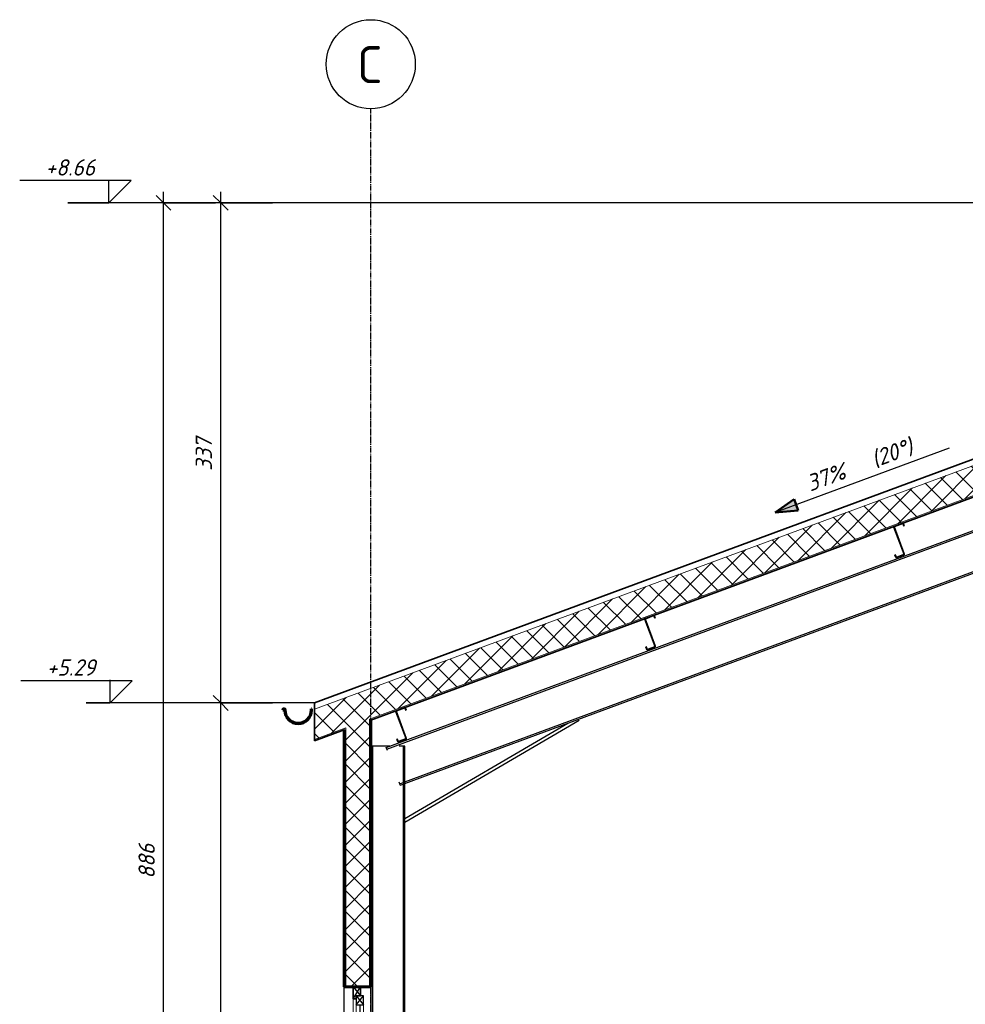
# Model space of a CAD drawing. Header units: millimetres. Extents: x -10352 to 14047, y -2253 to 9892.
# Tile 3 of 8: x -10320 to -3951, y 3263 to 9892. Entities that reach past the tile are written whole.
import ezdxf

# ---------------------------------------------------------------- set-up
doc = ezdxf.new("R2010")
doc.units = ezdxf.units.MM
doc.linetypes.add('Linia osi', pattern=[14, 6, -3, 2, -3])
for name, color, linetype, lineweight in [('A-ANNO-DIMS', 211, 'Continuous', 20), ('A-ANNO-DIMS-50', 211, 'Continuous', 20), ('A-DETL', 90, 'Continuous', 25), ('A-GLAZ', 151, 'Continuous', 25), ('A-GLAZ-SILL', 1, 'Continuous', 25), ('A-ROOF', 132, 'Continuous', 25), ('A-ROOF-MCUT', 132, 'Continuous', 60), ('A-ROOF-PATT', 132, 'Continuous', 35), ('A-WALL', 113, 'Continuous', 25), ('A-WALL-PATT', 111, 'Continuous', 60), ('G-ANNO-DIMS', 111, 'Continuous', 20), ('S-BEAM', 12, 'Continuous', 25), ('S-COLS', 52, 'Continuous', 25), ('S-GRID', 1, 'Continuous', 20), ('S-GRID-IDEN', 1, 'Continuous', 25)]:
    doc.layers.add(name, color=color, linetype=linetype, lineweight=lineweight)
doc.styles.add('GOST Common', font='GOST_Common.ttf', dxfattribs={"height": 250})
doc.styles.add('GOST Common_I', font='GOST_Common Italic.ttf', dxfattribs={"height": 110})
doc.dimstyles.new('Zasieczka', dxfattribs={"dimscale": 304.8, "dimtxt": 110.62865, "dimasz": 0.328084, "dimexe": 0.246063, "dimexo": 0.0625, "dimgap": 0.082021, "dimtad": 1, "dimdec": 0, "dimlfac": 0.1, "dimzin": 0, "dimdsep": 46, "dimtxsty": 'GOST Common_I', "dimblk1": 'OBLIQUE', "dimblk2": 'OBLIQUE', "dimsah": 1, "dimcen": 0.09, "dimdle": 0.246063, "dimadec": 1, "dimazin": 0, "dimtfac": 1, "dimtdec": 4, "dimtix": 1, "dimtmove": 0, "dimatfit": 3, "dimfxl": 1.148294, "dimfxlon": 1, "dimtvp": 1, "dimtfill": 1, "dimtolj": 1, "dimtzin": 0, "dimlwd": 25, "dimlwe": 25, "dimarcsym": 2})
pattern_1 = [(45, (-1913.88, 5171.7), (-70.7107, 70.7107), []), (135, (-1913.88, 5171.7), (-70.7107, -70.7107), [])]
pattern_2 = [(45, (-1913.88, 5171.7), (-125.7236, 125.7236), []), (45, (-1913.88, 5362.2), (-125.7236, 125.7236), [])]

# ---------------------------------------------------------------- blocks, each defined once
blk = doc.blocks.new('1-2 - 240x150-1907403-A')
at = {"layer": 'A-GLAZ'}
for p, q in [((-8073.9, 3380), (-8023.9, 3320)), ((-8073.9, 3300), (-8023.9, 3380)), ((-8073.9, 3300), (-8073.9, 3380)), ((-8073.9, 3380), (-8023.9, 3380)), ((-8073.9, 3380), (-8073.9, 3300)), ((-8023.9, 3380), (-8073.9, 3380)), ((-8053.9, 3320), (-8003.9, 3260)), ((-8053.9, 3260), (-8003.9, 3320)), ((-8003.9, 3320), (-8053.9, 3320)), ((-8053.9, 3320), (-8053.9, 3260)), ((-8003.9, 3320), (-8053.9, 3320)), ((-8053.9, 3320), (-8053.9, 3260)), ((-8053.9, 3300), (-8053.9, 3320)), ((-8053.9, 3320), (-8023.9, 3320)), ((-8023.9, 3380), (-8023.9, 3320)), ((-8023.9, 3320), (-8023.9, 3380)), ((-8003.9, 3260), (-8003.9, 3320)), ((-8003.9, 3260), (-8003.9, 3320)), ((-8053.9, 3300), (-8073.9, 3300)), ((-8073.9, 3300), (-8053.9, 3300)), ((-8053.9, 3260), (-8003.9, 3260)), ((-8053.9, 3260), (-8003.9, 3260)), ((-8028.9, 3260), (-8028.9, 2000)), ((-8053.9, 2000), (-8003.9, 1940)), ((-8053.9, 1940), (-8003.9, 2000)), ((-8053.9, 1940), (-8053.9, 2000)), ((-8053.9, 2000), (-8003.9, 2000)), ((-8003.9, 2000), (-8053.9, 2000)), ((-8053.9, 2000), (-8053.9, 1940)), ((-8003.9, 2000), (-8003.9, 1940)), ((-8003.9, 1940), (-8003.9, 2000)), ((-8073.9, 1940), (-8183.9, 1880)), ((-8073.9, 1960), (-8023.9, 1880)), ((-8053.9, 1960), (-8073.9, 1960)), ((-8073.9, 1960), (-8073.9, 1880)), ((-8073.9, 1960), (-8073.9, 1880)), ((-8053.9, 1960), (-8073.9, 1960)), ((-8073.9, 1880), (-8023.9, 1940)), ((-8053.9, 1940), (-8053.9, 1960)), ((-8003.9, 1940), (-8053.9, 1940)), ((-8053.9, 1940), (-8003.9, 1940)), ((-8023.9, 1940), (-8053.9, 1940)), ((-8023.9, 1880), (-8023.9, 1940)), ((-8023.9, 1880), (-8023.9, 1940)), ((-8183.9, 1880), (-8183.9, 1862)), ((-8183.9, 1862), (-8163.4, 1876.3)), ((-8073.9, 1880), (-8023.9, 1880)), ((-8073.9, 1880), (-8023.9, 1880))]:
    blk.add_line(p, q, dxfattribs=at)
at = {"layer": 'A-GLAZ', "lineweight": 20}
for p, q in [((-8073.9, 1960), (-8073.9, 3300)), ((-8053.9, 3260), (-8053.9, 2000)), ((-8003.9, 3260), (-8003.9, 2000))]:
    blk.add_line(p, q, dxfattribs=at)
at = {"layer": 'A-GLAZ-SILL'}
for p, q in [((-7853.9, 1915), (-8023.9, 1915)), ((-8023.9, 1915), (-8023.9, 1880)), ((-8023.9, 1880), (-7853.9, 1880)), ((-7853.9, 1880), (-7853.9, 1915))]:
    blk.add_line(p, q, dxfattribs=at)
blk = doc.blocks.new('Cienkościenne - Zetowniki - 202 Z 14-1947518-A')
at = {"layer": 'S-BEAM', "lineweight": 20}
h = blk.add_hatch(dxfattribs=at)
h.set_pattern_fill('FP_5', color=256, style=0, pattern_type=2)
h.set_pattern_definition(pattern_2)
h.paths.add_polyline_path([(-7768.1, 5030), (-7717.5, 5049.1), (-7716.3, 5050.2), (-7716.2, 5052.8), (-7783.9, 5235.9), (-7783.8, 5237.4), (-7782.7, 5238.4), (-7726.8, 5259.1), (-7725.3, 5259.1), (-7724.2, 5257.9), (-7718.8, 5243.3), (-7717.5, 5243.8), (-7723.6, 5259.1), (-7725.3, 5260.4), (-7727.3, 5260.4), (-7783.9, 5239.1), (-7785.1, 5238), (-7785.2, 5235.4), (-7717.5, 5052.3), (-7717.5, 5050.8), (-7718.7, 5049.7), (-7768.5, 5031.3), (-7770.1, 5031.3), (-7771.1, 5032.5), (-7777.2, 5049), (-7778.5, 5048.5), (-7771.8, 5031.3), (-7770.1, 5030.1), (-7768.5, 5030)], flags=0)
at = {"layer": 'S-BEAM', "lineweight": 35}
for p, q in [((-7727.3, 5260.4), (-7783.2, 5239.8)), ((-7782.7, 5238.4), (-7726.8, 5259.1)), ((-7724.2, 5257.9), (-7718.8, 5243.3)), ((-7717.5, 5243.8), (-7722.9, 5258.4)), ((-7718.8, 5243.3), (-7717.5, 5243.8)), ((-7785.2, 5235.4), (-7717.5, 5052.3)), ((-7716.2, 5052.8), (-7783.9, 5235.9)), ((-7777.2, 5049), (-7778.5, 5048.5)), ((-7778.5, 5048.5), (-7772.4, 5032)), ((-7771.1, 5032.5), (-7777.2, 5049)), ((-7718.7, 5049.7), (-7768.5, 5031.3)), ((-7768.1, 5030), (-7718.2, 5048.4))]:
    blk.add_line(p, q, dxfattribs=at)
for centre, radius, start, end in [((-7782, 5236.6), 3.4, 110.30447, 200.30447), ((-7782, 5236.6), 2, 110.30447, 200.30447), ((-7726.1, 5257.2), 3.4, 20.30447, 110.30447), ((-7726.1, 5257.2), 2, 20.30447, 110.30447), ((-7719.3, 5051.6), 2, 290.30447, 20.30447), ((-7719.3, 5051.6), 3.4, 290.30447, 20.30447), ((-7769.2, 5033.2), 3.4, 200.30447, 290.30447), ((-7769.2, 5033.2), 2, 200.30447, 290.30447)]:
    blk.add_arc(centre, radius, start, end, dxfattribs=at)
blk = doc.blocks.new('Cienkościenne - Zetowniki - 202 Z 14-1947686-A')
at = {"layer": 'S-BEAM', "lineweight": 20}
h = blk.add_hatch(dxfattribs=at)
h.set_pattern_fill('FP_5', color=256, style=0, pattern_type=2)
h.set_pattern_definition(pattern_2)
h.paths.add_polyline_path([(-6091.1, 5650.5), (-6040.5, 5669.6), (-6039.3, 5670.7), (-6039.2, 5673.3), (-6106.9, 5856.4), (-6106.9, 5857.9), (-6105.7, 5858.9), (-6049.9, 5879.6), (-6048.3, 5879.5), (-6047.2, 5878.1), (-6041.9, 5863.8), (-6040.6, 5864.3), (-6046.6, 5879.6), (-6048.3, 5880.8), (-6050.3, 5880.9), (-6106.9, 5859.6), (-6108.1, 5858.5), (-6108.2, 5855.9), (-6040.5, 5672.8), (-6040.6, 5671.3), (-6041.7, 5670.2), (-6091.6, 5651.8), (-6093.1, 5651.8), (-6094.2, 5652.9), (-6100.3, 5669.5), (-6101.6, 5668.9), (-6095.5, 5652.5), (-6093.1, 5650.5), (-6091.6, 5650.5)], flags=0)
at = {"layer": 'S-BEAM', "lineweight": 35}
for p, q in [((-6108.2, 5855.9), (-6040.5, 5672.8)), ((-6039.2, 5673.3), (-6106.9, 5856.4)), ((-6050.3, 5880.9), (-6106.2, 5860.2)), ((-6105.7, 5858.9), (-6049.9, 5879.6)), ((-6047.3, 5878.4), (-6041.9, 5863.8)), ((-6040.6, 5864.3), (-6046, 5878.9)), ((-6041.9, 5863.8), (-6040.6, 5864.3)), ((-6100.3, 5669.5), (-6101.6, 5669)), ((-6101.6, 5669), (-6095.5, 5652.5)), ((-6094.2, 5652.9), (-6100.3, 5669.5)), ((-6041.7, 5670.2), (-6091.6, 5651.8)), ((-6091.1, 5650.5), (-6041.2, 5668.9))]:
    blk.add_line(p, q, dxfattribs=at)
for centre, radius, start, end in [((-6105.1, 5857), 3.4, 110.30447, 200.30447), ((-6105.1, 5857), 2, 110.30447, 200.30447), ((-6049.2, 5877.7), 3.4, 20.30447, 110.30447), ((-6049.2, 5877.7), 2, 20.30447, 110.30447), ((-6092.3, 5653.6), 3.4, 200.30447, 290.30447), ((-6092.3, 5653.6), 2, 200.30447, 290.30447), ((-6042.4, 5672.1), 2, 290.30447, 20.30447), ((-6042.4, 5672.1), 3.4, 290.30447, 20.30447)]:
    blk.add_arc(centre, radius, start, end, dxfattribs=at)
blk = doc.blocks.new('Cienkościenne - Zetowniki - 202 Z 14-1947687-A')
at = {"layer": 'S-BEAM', "lineweight": 20}
h = blk.add_hatch(dxfattribs=at)
h.set_pattern_fill('FP_5', color=256, style=0, pattern_type=2)
h.set_pattern_definition(pattern_2)
h.paths.add_polyline_path([(-4414.1, 6270.9), (-4363.5, 6290), (-4362.3, 6291.2), (-4362.2, 6293.8), (-4430, 6476.8), (-4429.9, 6478.4), (-4428.8, 6479.4), (-4372.9, 6500.1), (-4371.4, 6500), (-4370.3, 6498.9), (-4364.9, 6484.3), (-4363.6, 6484.8), (-4369, 6499.4), (-4371.4, 6501.3), (-4373.4, 6501.4), (-4430, 6480.1), (-4431.2, 6478.9), (-4431.3, 6476.3), (-4363.5, 6293.3), (-4363.6, 6291.7), (-4364.7, 6290.7), (-4414.6, 6272.2), (-4416.1, 6272.3), (-4417.2, 6273.4), (-4423.3, 6289.9), (-4424.6, 6289.4), (-4418.5, 6272.9), (-4416.1, 6271), (-4414.6, 6270.9)], flags=0)
at = {"layer": 'S-BEAM', "lineweight": 35}
for p, q in [((-4373.4, 6501.4), (-4429.3, 6480.7)), ((-4428.8, 6479.4), (-4372.9, 6500.1)), ((-4370.3, 6498.9), (-4364.9, 6484.3)), ((-4363.6, 6484.8), (-4369, 6499.4)), ((-4431.3, 6476.3), (-4363.5, 6293.3)), ((-4362.2, 6293.8), (-4430, 6476.8)), ((-4364.9, 6484.3), (-4363.6, 6484.8)), ((-4423.3, 6289.9), (-4424.6, 6289.4)), ((-4424.6, 6289.4), (-4418.5, 6272.9)), ((-4417.2, 6273.4), (-4423.3, 6289.9)), ((-4364.7, 6290.7), (-4414.6, 6272.2)), ((-4414.1, 6270.9), (-4364.2, 6289.4))]:
    blk.add_line(p, q, dxfattribs=at)
for centre, radius, start, end in [((-4372.2, 6498.2), 3.4, 20.30447, 110.30447), ((-4372.2, 6498.2), 2, 20.30447, 110.30447), ((-4428.1, 6477.5), 3.4, 110.30447, 200.30447), ((-4428.1, 6477.5), 2, 110.30447, 200.30447), ((-4415.3, 6274.1), 3.4, 200.30447, 290.30447), ((-4415.3, 6274.1), 2, 200.30447, 290.30447), ((-4365.4, 6292.6), 2, 290.30447, 20.30447), ((-4365.4, 6292.6), 3.4, 290.30447, 20.30447)]:
    blk.add_arc(centre, radius, start, end, dxfattribs=at)
blk = doc.blocks.new('Siatka - Oś 6mm-1781598-A')
at = {"layer": 'S-GRID-IDEN'}
blk.add_circle((-7955.2, 9592.1), 300, dxfattribs=at)
blk = doc.blocks.new('DIMBLOCK2-A')
at = {"layer": 'A-ANNO-DIMS-50', "lineweight": 35}
for p, q in [((-9350.6, 8658.7), (-9400.6, 8708.7)), ((-9350.6, 8658.7), (-9300.6, 8608.7)), ((-9350.6, -200), (-9400.6, -150)), ((-9350.6, -200), (-9300.6, -250))]:
    blk.add_line(p, q, dxfattribs=at)
at = {"layer": 'A-ANNO-DIMS-50', "lineweight": 25}
for p, q in [((-9350.6, -200), (-9350.6, 8733.7)), ((-9000.6, 8658.7), (-9425.6, 8658.7)), ((-9350.6, 8658.7), (-9000.6, 8658.7)), ((-9700.6, -200), (-9275.6, -200)), ((-9350.6, -200), (-9700.6, -200))]:
    blk.add_line(p, q, dxfattribs=at)
at = {"layer": 'A-ANNO-DIMS-50', "color": 0, "lineweight": 25, "insert": (-9519.4, 4108.4), "char_height": 110, "width": 290.26, "attachment_point": 1, "rotation": 90, "line_spacing_factor": 1.022761, "style": 'GOST Common_I', "bg_fill": 3, "box_fill_scale": 1.25, "bg_fill_color": 256, "bg_fill_true_color": 13158600, "bg_fill_transparency": 0}
blk.add_mtext('886', dxfattribs=at)
blk = doc.blocks.new('_Oblique')
at = {"color": 0, "linetype": 'ByBlock', "lineweight": -2}
blk.add_line((-0.5, -0.5), (0.5, 0.5), dxfattribs=at)
blk = doc.blocks.new('Rzędne punktów - Etyk_Wymiar punktowy_Rzedna - Wnętrze-1052920-A')
at = {"layer": 'G-ANNO-DIMS', "lineweight": 25}
for p, q in [((-9719.5, 8658.7), (-9719.5, 8958.7)), ((-9569.5, 8808.7), (-10319.5, 8808.7)), ((-9719.5, 8658.7), (-9569.5, 8808.7))]:
    blk.add_line(p, q, dxfattribs=at)
blk = doc.blocks.new('DIMBLOCK5-A')
at = {"layer": 'A-ANNO-DIMS-50', "lineweight": 35}
for p, q in [((-8965.9, 5291.9), (-9015.9, 5341.9)), ((-8965.9, 5291.9), (-8915.9, 5241.9)), ((-8965.9, 0), (-9015.9, 50)), ((-8965.9, 0), (-8915.9, -50))]:
    blk.add_line(p, q, dxfattribs=at)
at = {"layer": 'A-ANNO-DIMS-50', "lineweight": 25}
for p, q in [((-8615.9, 5291.9), (-9040.9, 5291.9)), ((-8965.9, 0), (-8965.9, 5291.9)), ((-8965.9, 5291.9), (-8615.9, 5291.9)), ((-8965.9, 0), (-8537.3, 0)), ((-8537.3, 0), (-9040.9, 0))]:
    blk.add_line(p, q, dxfattribs=at)
at = {"layer": 'A-ANNO-DIMS-50', "color": 0, "lineweight": 25, "insert": (-9134.6, 2525), "char_height": 110, "width": 290.26, "attachment_point": 1, "rotation": 90, "line_spacing_factor": 1.022761, "style": 'GOST Common_I', "bg_fill": 3, "box_fill_scale": 1.25, "bg_fill_color": 256, "bg_fill_true_color": 13158600, "bg_fill_transparency": 0}
blk.add_mtext('529', dxfattribs=at)
blk = doc.blocks.new('DIMBLOCK6-A')
at = {"layer": 'A-ANNO-DIMS-50', "lineweight": 35}
for p, q in [((-8965.9, 8658.7), (-9015.9, 8708.7)), ((-8965.9, 8658.7), (-8915.9, 8608.7)), ((-8965.9, 5291.9), (-9015.9, 5341.9)), ((-8965.9, 5291.9), (-8915.9, 5241.9))]:
    blk.add_line(p, q, dxfattribs=at)
at = {"layer": 'A-ANNO-DIMS-50', "lineweight": 25}
for p, q in [((-8965.9, 5291.9), (-8965.9, 8733.7)), ((-8615.9, 8658.7), (-9040.9, 8658.7)), ((-8965.9, 8658.7), (-8615.9, 8658.7)), ((-8615.9, 5291.9), (-9040.9, 5291.9)), ((-8965.9, 5291.9), (-8615.9, 5291.9))]:
    blk.add_line(p, q, dxfattribs=at)
at = {"layer": 'A-ANNO-DIMS-50', "color": 0, "lineweight": 25, "insert": (-9134.6, 6854.3), "char_height": 110, "width": 290.26, "attachment_point": 1, "rotation": 90, "line_spacing_factor": 1.022761, "style": 'GOST Common_I', "bg_fill": 3, "box_fill_scale": 1.25, "bg_fill_color": 256, "bg_fill_true_color": 13158600, "bg_fill_transparency": 0}
blk.add_mtext('337', dxfattribs=at)

msp = doc.modelspace()

# ---------------------------------------------------------------- hatches: boundary and pattern name
at = {"layer": 'A-ROOF-PATT', "lineweight": 20}
h = msp.add_hatch(dxfattribs=at)
h.set_pattern_fill('FP_1', color=256, style=0, pattern_type=2)
h.set_pattern_definition(pattern_1)
h.paths.add_polyline_path([(-8333.9, 5046.7), (765.5, 8413.4), (9864.8, 5046.7), (9864.8, 5249.3), (765.5, 8616), (-8333.9, 5249.3), (-8333.9, 5124.4)], flags=0)
at = {"layer": 'A-WALL-PATT', "lineweight": 20}
h = msp.add_hatch(dxfattribs=at)
h.set_pattern_fill('FP_1', color=256, style=0, pattern_type=2)
h.set_pattern_definition(pattern_1)
h.paths.add_polyline_path([(-8123.9, 200), (-7963.9, 200), (-7963.9, 1880), (-8123.9, 1880), (-8123.9, 988.7)], flags=0)
h.paths.add_polyline_path([(-7963.9, 3380), (-7963.9, 5183.6), (-8123.9, 5124.4), (-8123.9, 3380)], flags=0)
at = {"layer": 'G-ANNO-DIMS', "lineweight": 50}
msp.add_hatch(color=256, dxfattribs=at).paths.add_polyline_path([(-5231.4, 6574.3), (-5076.8, 6588.7), (-5104.6, 6664.1)], flags=0)

# ---------------------------------------------------------------- linework, layer by layer
at = {"layer": 'A-DETL'}
for p, q in [((-7725.2, 4490), (-6551.5, 5177.1)), ((-7725.2, 4513.2), (-6628.6, 5155.2))]:
    msp.add_line(p, q, dxfattribs=at)
at = {"layer": 'A-ROOF', "lineweight": 35}
for p, q in [((765.5, 8658.7), (-8333.9, 5291.9)), ((-7953.9, 5176.6), (765.5, 8402.8)), ((-8333.9, 5291.9), (-8333.9, 5036)), ((-8333.9, 5036), (-8133.9, 5110))]:
    msp.add_line(p, q, dxfattribs=at)
at = {"layer": 'A-ROOF', "lineweight": 20}
for p, q in [((-8333.9, 5249.3), (765.5, 8616)), ((-7963.9, 5183.6), (765.5, 8413.4)), ((-8333.9, 5046.7), (-8123.9, 5124.4))]:
    msp.add_line(p, q, dxfattribs=at)
at = {"layer": 'A-ROOF-MCUT'}
for p, q in [((-8548.2, 5244.4), (-8545.2, 5244.4)), ((-8533.9, 5244.4), (-8533.9, 5241.9)), ((-8530.9, 5241.9), (-8530.9, 5244.4)), ((-8353.9, 5251.9), (-8356.9, 5251.9)), ((-8356.9, 5251.9), (-8356.9, 5241.9)), ((-8353.9, 5241.9), (-8353.9, 5251.9))]:
    msp.add_line(p, q, dxfattribs=at)
for centre, radius, start, end in [((-8539.5, 5244.4), 8.64, 0, 180), ((-8539.5, 5244.4), 5.64, 0, 180), ((-8443.9, 5241.9), 90, 180, 0), ((-8443.9, 5241.9), 87, 180, 360)]:
    msp.add_arc(centre, radius, start, end, dxfattribs=at)
at = {"layer": 'A-WALL', "lineweight": 20}
for p, q in [((-7963.9, 3380), (-7963.9, 5183.6)), ((-7953.9, 5176.6), (-7953.9, 5187.3)), ((-8133.9, 5110), (-8133.9, 5120.7)), ((-8123.9, 3380), (-8123.9, 5124.4))]:
    msp.add_line(p, q, dxfattribs=at)
at = {"layer": 'A-WALL', "lineweight": 60}
for p, q in [((-7953.9, 3380), (-7953.9, 5176.6)), ((-8133.9, 5110), (-8133.9, 3380)), ((-8133.9, 3380), (-7953.9, 3380))]:
    msp.add_line(p, q, dxfattribs=at)
at = {"layer": 'A-WALL'}
for p, q in [((-8133.9, 1880), (-8133.9, 3380)), ((-7953.9, 3380), (-7953.9, 1915))]:
    msp.add_line(p, q, dxfattribs=at)
at = {"layer": 'G-ANNO-DIMS', "lineweight": 50}
for p, q in [((-5104.6, 6664.1), (-5231.4, 6574.3)), ((-5076.8, 6588.7), (-5104.6, 6664.1)), ((-5231.4, 6574.3), (-5076.8, 6588.7))]:
    msp.add_line(p, q, dxfattribs=at)
at = {"layer": 'S-BEAM'}
for p, q in [((-7850.6, 4990.9), (765.5, 8178.8)), ((-7847, 4981.3), (765.5, 8168)), ((-7725.2, 4760.3), (765.5, 7901.8)), ((-7725.2, 4749.4), (765.5, 7891)), ((-7847, 4981.3), (-7850.6, 4990.9)), ((-7843.2, 4970.9), (-7847, 4981.3)), ((-7760.4, 4747.3), (-7764.3, 4757.7)), ((-7760.4, 4747.3), (-7737.2, 4755.9)), ((-7756.9, 4737.7), (-7760.4, 4747.3)), ((-7756.9, 4737.7), (-7737.2, 4745))]:
    msp.add_line(p, q, dxfattribs=at)
at = {"layer": 'S-COLS'}
for p, q in [((-7943.2, 5000), (-7953.9, 5000)), ((-7943.2, 5000), (-7943.2, 1915)), ((-7922.2, 5000), (-7943.2, 5000)), ((-7826, 5000), (-7922.2, 5000)), ((-7758.2, 5000), (-7764, 5000)), ((-7737.2, 5000), (-7758.2, 5000)), ((-7737.2, 5000), (-7737.2, 0)), ((-7725.2, 5000), (-7737.2, 5000)), ((-7725.2, 0), (-7725.2, 5000))]:
    msp.add_line(p, q, dxfattribs=at)
at = {"layer": 'S-GRID', "linetype": 'Linia osi', "lineweight": 25}
msp.add_line((-7955.2, -1804.8), (-7955.2, 9292.6), dxfattribs=at)

# ---------------------------------------------------------------- block references
at = {"layer": 'A-GLAZ', "lineweight": 20}
msp.add_blockref('1-2 - 240x150-1907403-A', (0, 0), dxfattribs=at)
at = {"layer": 'S-BEAM'}
for name in ['Cienkościenne - Zetowniki - 202 Z 14-1947687-A', 'Cienkościenne - Zetowniki - 202 Z 14-1947686-A', 'Cienkościenne - Zetowniki - 202 Z 14-1947518-A']:
    msp.add_blockref(name, (0, 0), dxfattribs=at)
at = {"layer": 'S-GRID-IDEN'}
msp.add_blockref('Siatka - Oś 6mm-1781598-A', (0, 0), dxfattribs=at)

# ---------------------------------------------------------------- texts
at = {"layer": 'S-GRID-IDEN', "lineweight": 20, "insert": (-8047.4, 9714.3), "char_height": 250, "width": 216.456, "attachment_point": 1, "style": 'GOST Common'}
msp.add_mtext('\\fGOST Common|b0|i0|c238|p34|;C', dxfattribs=at)

# ---------------------------------------------------------------- dimensions: what is measured, and where the dimension line sits
at = {"layer": 'A-ANNO-DIMS', "lineweight": 25}
dim = msp.add_linear_dim(base=(-9350.6, 8658.7), p1=(-9700.6, -200), p2=(-9000.6, 8658.7), angle=90, dimstyle='Zasieczka', override={"dimpost": '<>', "dimfxl": 8886.274716}, dxfattribs=at)
dim.commit()
dim.dimension.update_dxf_attribs({"geometry": 'DIMBLOCK2-A', "text_midpoint": (-9430.6, 4229.3)})

# ---------------------------------------------------------------- next in the draw order: linework, layer by layer
at = {"layer": 'G-ANNO-DIMS', "lineweight": 25}
for p, q in [((-9995.3, 8658.7), (-9719.5, 8658.7)), ((765.5, 8658.7), (-9995.3, 8658.7)), ((-9871.1, 5291.9), (-9711.3, 5291.9)), ((-8333.9, 5291.9), (-9871.1, 5291.9))]:
    msp.add_line(p, q, dxfattribs=at)

# ---------------------------------------------------------------- next in the draw order: block references
for p in [(0, 0), (8.3, -3366.8)]:
    msp.add_blockref('Rzędne punktów - Etyk_Wymiar punktowy_Rzedna - Wnętrze-1052920-A', p, dxfattribs=at)

# ---------------------------------------------------------------- next in the draw order: texts
at = {"layer": 'G-ANNO-DIMS', "lineweight": 25, "insert": (-5033.4, 6816.9), "char_height": 110, "width": 852.272, "attachment_point": 1, "rotation": 20.30447, "line_spacing_factor": 1.022761, "style": 'GOST Common_I', "bg_fill": 3, "box_fill_scale": 1.25, "bg_fill_color": 256, "bg_fill_true_color": 13158600, "bg_fill_transparency": 0}
msp.add_mtext('37%   (20°)', dxfattribs=at)

# ---------------------------------------------------------------- next in the draw order: linework, layer by layer
at = {"layer": 'G-ANNO-DIMS', "lineweight": 25}
msp.add_line((-4059.1, 7008.1), (-5231.4, 6574.3), dxfattribs=at)

# ---------------------------------------------------------------- next in the draw order: texts
at = {"layer": 'G-ANNO-DIMS', "lineweight": 25, "char_height": 110, "width": 423.481, "attachment_point": 1, "line_spacing_factor": 1.022761, "style": 'GOST Common_I', "bg_fill": 3, "box_fill_scale": 1.25, "bg_fill_color": 256, "bg_fill_true_color": 13158600, "bg_fill_transparency": 0}
for s, insert in [('+8.66', (-10146, 8952.4)), ('+5.29', (-10137.7, 5585.7))]:
    msp.add_mtext(s, dxfattribs=dict(at, insert=insert))

# ---------------------------------------------------------------- next in the draw order: dimensions: what is measured, and where the dimension line sits
at = {"layer": 'A-ANNO-DIMS', "lineweight": 25}
dim = msp.add_linear_dim(base=(-8965.9, 5291.9), p1=(-8537.3, 0), p2=(-8615.9, 5291.9), angle=90, dimstyle='Zasieczka', override={"dimpost": '<>', "dimfxl": 5292.485059}, dxfattribs=at)
dim.commit()
dim.dimension.update_dxf_attribs({"geometry": 'DIMBLOCK5-A', "text_midpoint": (-9045.9, 2646)})

# ---------------------------------------------------------------- next in the draw order: dimensions: what is measured, and where the dimension line sits
dim = msp.add_linear_dim(base=(-8965.9, 8658.7), p1=(-8615.9, 5291.9), p2=(-8615.9, 8658.7), angle=90, dimstyle='Zasieczka', override={"dimpost": '<>', "dimfxl": 3366.759973}, dxfattribs=at)
dim.commit()
dim.dimension.update_dxf_attribs({"geometry": 'DIMBLOCK6-A', "text_midpoint": (-9046.6, 6975.3)})

doc.saveas('drawing.dxf')
